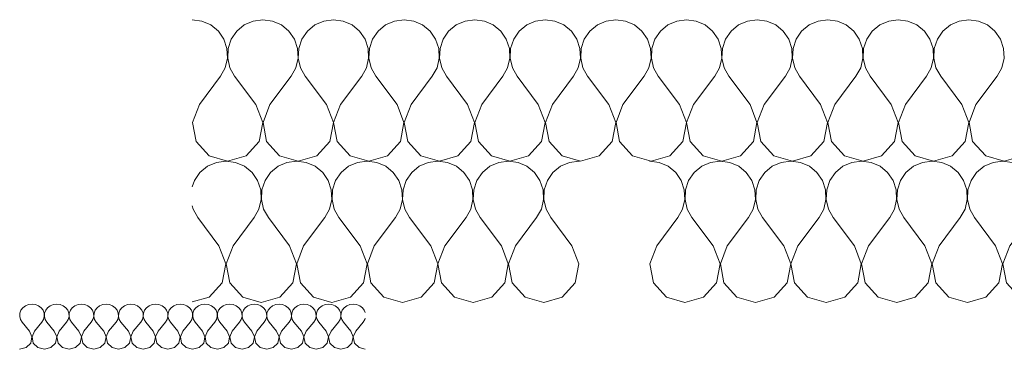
# Model space of a CAD drawing. Header units: millimetres. Extents: x -573548 to 674770, y -246895 to -89040.
# Tile 146 of 199: x 86434 to 87271, y -185929 to -185649. Entities that reach past the tile are written whole.
import ezdxf

# ---------------------------------------------------------------- set-up
doc = ezdxf.new("R2010")
doc.units = ezdxf.units.MM
doc.layers.add('Nowe_Drawing & Figure', color=7, linetype='Continuous')
doc.layers.add('Nowe_Drawing & Figure_Nr_pióra__59', color=8, linetype='Continuous', lineweight=9)

# ---------------------------------------------------------------- blocks, each defined once
blk = doc.blocks.new('*X110', base_point=(494560.37, -64691.1))
at = {"layer": 'Nowe_Drawing & Figure', "color": 21, "linetype": 'Continuous', "lineweight": 13, "true_color": 0xffaaaa}
for p, q in [((497785.85, -27260.17), (497784.21, -27262.35)), ((497788.08, -27258.48), (497785.85, -27260.17)), ((497790.73, -27257.41), (497788.08, -27258.48)), ((497793.6, -27257.05), (497790.73, -27257.41)), ((497796.47, -27257.41), (497793.6, -27257.05)), ((497799.12, -27258.48), (497796.47, -27257.41)), ((497801.35, -27260.17), (497799.12, -27258.48)), ((497803, -27262.35), (497801.35, -27260.17)), ((497806.85, -27260.17), (497805.21, -27262.35)), ((497809.08, -27258.48), (497806.85, -27260.17)), ((497811.73, -27257.41), (497809.08, -27258.48)), ((497814.6, -27257.05), (497811.73, -27257.41)), ((497817.47, -27257.41), (497814.6, -27257.05)), ((497820.12, -27258.48), (497817.47, -27257.41)), ((497822.35, -27260.17), (497820.12, -27258.48)), ((497824, -27262.35), (497822.35, -27260.17)), ((497827.85, -27260.17), (497826.21, -27262.35)), ((497830.08, -27258.48), (497827.85, -27260.17)), ((497832.73, -27257.41), (497830.08, -27258.48)), ((497835.6, -27257.05), (497832.73, -27257.41)), ((497838.47, -27257.41), (497835.6, -27257.05)), ((497841.12, -27258.48), (497838.47, -27257.41)), ((497843.35, -27260.17), (497841.12, -27258.48)), ((497845, -27262.35), (497843.35, -27260.17)), ((497848.85, -27260.17), (497847.21, -27262.35)), ((497851.08, -27258.48), (497848.85, -27260.17)), ((497853.73, -27257.41), (497851.08, -27258.48)), ((497856.6, -27257.05), (497853.73, -27257.41)), ((497859.47, -27257.41), (497856.6, -27257.05)), ((497862.12, -27258.48), (497859.47, -27257.41)), ((497864.35, -27260.17), (497862.12, -27258.48)), ((497866, -27262.35), (497864.35, -27260.17)), ((497869.85, -27260.17), (497868.21, -27262.35)), ((497872.08, -27258.48), (497869.85, -27260.17)), ((497874.73, -27257.41), (497872.08, -27258.48)), ((497877.6, -27257.05), (497874.73, -27257.41)), ((497880.47, -27257.41), (497877.6, -27257.05)), ((497883.12, -27258.48), (497880.47, -27257.41)), ((497885.35, -27260.17), (497883.12, -27258.48)), ((497887, -27262.35), (497885.35, -27260.17)), ((497890.85, -27260.17), (497889.21, -27262.35)), ((497893.08, -27258.48), (497890.85, -27260.17)), ((497895.73, -27257.41), (497893.08, -27258.48)), ((497898.6, -27257.05), (497895.73, -27257.41)), ((497901.47, -27257.41), (497898.6, -27257.05)), ((497904.12, -27258.48), (497901.47, -27257.41)), ((497906.35, -27260.17), (497904.12, -27258.48)), ((497908, -27262.35), (497906.35, -27260.17)), ((497911.85, -27260.17), (497910.21, -27262.35)), ((497914.08, -27258.48), (497911.85, -27260.17)), ((497916.73, -27257.41), (497914.08, -27258.48)), ((497919.6, -27257.05), (497916.73, -27257.41)), ((497922.47, -27257.41), (497919.6, -27257.05)), ((497925.12, -27258.48), (497922.47, -27257.41)), ((497927.35, -27260.17), (497925.12, -27258.48)), ((497929, -27262.35), (497927.35, -27260.17)), ((497932.85, -27260.17), (497931.21, -27262.35)), ((497935.08, -27258.48), (497932.85, -27260.17)), ((497937.73, -27257.41), (497935.08, -27258.48)), ((497940.6, -27257.05), (497937.73, -27257.41)), ((497943.47, -27257.41), (497940.6, -27257.05)), ((497946.12, -27258.48), (497943.47, -27257.41)), ((497948.35, -27260.17), (497946.12, -27258.48)), ((497950, -27262.35), (497948.35, -27260.17)), ((497953.85, -27260.17), (497952.21, -27262.35)), ((497956.08, -27258.48), (497953.85, -27260.17)), ((497958.73, -27257.41), (497956.08, -27258.48)), ((497961.6, -27257.05), (497958.73, -27257.41)), ((497964.47, -27257.41), (497961.6, -27257.05)), ((497967.12, -27258.48), (497964.47, -27257.41)), ((497969.35, -27260.17), (497967.12, -27258.48)), ((497971, -27262.35), (497969.35, -27260.17)), ((497974.85, -27260.17), (497973.21, -27262.35)), ((497977.08, -27258.48), (497974.85, -27260.17)), ((497979.73, -27257.41), (497977.08, -27258.48)), ((497982.6, -27257.05), (497979.73, -27257.41)), ((497985.47, -27257.41), (497982.6, -27257.05)), ((497988.12, -27258.48), (497985.47, -27257.41)), ((497990.35, -27260.17), (497988.12, -27258.48)), ((497992, -27262.35), (497990.35, -27260.17)), ((497995.85, -27260.17), (497994.21, -27262.35)), ((497998.08, -27258.48), (497995.85, -27260.17)), ((498000.73, -27257.41), (497998.08, -27258.48)), ((498003.6, -27257.05), (498000.73, -27257.41)), ((498006.47, -27257.41), (498003.6, -27257.05)), ((498009.12, -27258.48), (498006.47, -27257.41)), ((498011.35, -27260.17), (498009.12, -27258.48)), ((498013, -27262.35), (498011.35, -27260.17)), ((498016.85, -27260.17), (498015.21, -27262.35)), ((498019.08, -27258.48), (498016.85, -27260.17)), ((498021.73, -27257.41), (498019.08, -27258.48)), ((498024.6, -27257.05), (498021.73, -27257.41)), ((498027.47, -27257.41), (498024.6, -27257.05)), ((498030.12, -27258.48), (498027.47, -27257.41)), ((498032.35, -27260.17), (498030.12, -27258.48)), ((498034, -27262.35), (498032.35, -27260.17)), ((498037.85, -27260.17), (498036.21, -27262.35)), ((498040.08, -27258.48), (498037.85, -27260.17)), ((498042.73, -27257.41), (498040.08, -27258.48)), ((498045.6, -27257.05), (498042.73, -27257.41)), ((498048.47, -27257.41), (498045.6, -27257.05)), ((498051.12, -27258.48), (498048.47, -27257.41)), ((498053.35, -27260.17), (498051.12, -27258.48)), ((498055, -27262.35), (498053.35, -27260.17)), ((498058.85, -27260.17), (498057.21, -27262.35)), ((498061.08, -27258.48), (498058.85, -27260.17)), ((498063.73, -27257.41), (498061.08, -27258.48)), ((498066.6, -27257.05), (498063.73, -27257.41)), ((498069.47, -27257.41), (498066.6, -27257.05)), ((498072.12, -27258.48), (498069.47, -27257.41)), ((498074.35, -27260.17), (498072.12, -27258.48)), ((498076, -27262.35), (498074.35, -27260.17)), ((497783.29, -27264.86), (497783.15, -27267.51)), ((497783.15, -27267.51), (497783.8, -27270.09)), ((497784.21, -27262.35), (497783.29, -27264.86)), ((497803.92, -27264.86), (497803, -27262.35)), ((497803.41, -27270.09), (497804.06, -27267.51)), ((497804.06, -27267.51), (497803.92, -27264.86)), ((497804.29, -27264.86), (497804.15, -27267.51)), ((497804.15, -27267.51), (497804.8, -27270.09)), ((497805.21, -27262.35), (497804.29, -27264.86)), ((497824.92, -27264.86), (497824, -27262.35)), ((497824.41, -27270.09), (497825.06, -27267.51)), ((497825.06, -27267.51), (497824.92, -27264.86)), ((497825.29, -27264.86), (497825.15, -27267.51)), ((497825.15, -27267.51), (497825.8, -27270.09)), ((497826.21, -27262.35), (497825.29, -27264.86)), ((497845.92, -27264.86), (497845, -27262.35)), ((497845.41, -27270.09), (497846.06, -27267.51)), ((497846.06, -27267.51), (497845.92, -27264.86)), ((497846.29, -27264.86), (497846.15, -27267.51)), ((497846.15, -27267.51), (497846.8, -27270.09)), ((497847.21, -27262.35), (497846.29, -27264.86)), ((497866.92, -27264.86), (497866, -27262.35)), ((497866.41, -27270.09), (497867.06, -27267.51)), ((497867.06, -27267.51), (497866.92, -27264.86)), ((497867.29, -27264.86), (497867.15, -27267.51)), ((497867.15, -27267.51), (497867.8, -27270.09)), ((497868.21, -27262.35), (497867.29, -27264.86)), ((497887.92, -27264.86), (497887, -27262.35)), ((497887.41, -27270.09), (497888.06, -27267.51)), ((497888.06, -27267.51), (497887.92, -27264.86)), ((497888.29, -27264.86), (497888.15, -27267.51)), ((497888.15, -27267.51), (497888.8, -27270.09)), ((497889.21, -27262.35), (497888.29, -27264.86)), ((497908.92, -27264.86), (497908, -27262.35)), ((497908.41, -27270.09), (497909.06, -27267.51)), ((497909.06, -27267.51), (497908.92, -27264.86)), ((497909.29, -27264.86), (497909.15, -27267.51)), ((497909.15, -27267.51), (497909.8, -27270.09)), ((497910.21, -27262.35), (497909.29, -27264.86)), ((497929.92, -27264.86), (497929, -27262.35)), ((497929.41, -27270.09), (497930.06, -27267.51)), ((497930.06, -27267.51), (497929.92, -27264.86)), ((497930.29, -27264.86), (497930.15, -27267.51)), ((497930.15, -27267.51), (497930.8, -27270.09)), ((497931.21, -27262.35), (497930.29, -27264.86)), ((497950.92, -27264.86), (497950, -27262.35)), ((497950.41, -27270.09), (497951.06, -27267.51)), ((497951.06, -27267.51), (497950.92, -27264.86)), ((497951.29, -27264.86), (497951.15, -27267.51)), ((497951.15, -27267.51), (497951.8, -27270.09)), ((497952.21, -27262.35), (497951.29, -27264.86)), ((497971.92, -27264.86), (497971, -27262.35)), ((497971.41, -27270.09), (497972.06, -27267.51)), ((497972.06, -27267.51), (497971.92, -27264.86)), ((497972.29, -27264.86), (497972.15, -27267.51)), ((497972.15, -27267.51), (497972.8, -27270.09)), ((497973.21, -27262.35), (497972.29, -27264.86)), ((497992.92, -27264.86), (497992, -27262.35)), ((497992.41, -27270.09), (497993.06, -27267.51)), ((497993.06, -27267.51), (497992.92, -27264.86)), ((497993.29, -27264.86), (497993.15, -27267.51)), ((497993.15, -27267.51), (497993.8, -27270.09)), ((497994.21, -27262.35), (497993.29, -27264.86)), ((498013.92, -27264.86), (498013, -27262.35)), ((498013.41, -27270.09), (498014.06, -27267.51)), ((498014.06, -27267.51), (498013.92, -27264.86)), ((498014.29, -27264.86), (498014.15, -27267.51)), ((498014.15, -27267.51), (498014.8, -27270.09)), ((498015.21, -27262.35), (498014.29, -27264.86)), ((498034.92, -27264.86), (498034, -27262.35)), ((498034.41, -27270.09), (498035.06, -27267.51)), ((498035.06, -27267.51), (498034.92, -27264.86)), ((498035.29, -27264.86), (498035.15, -27267.51)), ((498035.15, -27267.51), (498035.8, -27270.09)), ((498036.21, -27262.35), (498035.29, -27264.86)), ((498055.92, -27264.86), (498055, -27262.35)), ((498055.41, -27270.09), (498056.06, -27267.51)), ((498056.06, -27267.51), (498055.92, -27264.86)), ((498056.29, -27264.86), (498056.15, -27267.51)), ((498056.15, -27267.51), (498056.8, -27270.09)), ((498057.21, -27262.35), (498056.29, -27264.86)), ((498076.71, -27264.29), (498076, -27262.35)), ((497783.8, -27270.09), (497785.2, -27272.41)), ((497791.5, -27280.09), (497785.2, -27272.41)), ((497795.7, -27280.09), (497802, -27272.41)), ((497802, -27272.41), (497803.41, -27270.09)), ((497804.8, -27270.09), (497806.2, -27272.41)), ((497812.5, -27280.09), (497806.2, -27272.41)), ((497816.7, -27280.09), (497823, -27272.41)), ((497823, -27272.41), (497824.41, -27270.09)), ((497825.8, -27270.09), (497827.2, -27272.41)), ((497833.5, -27280.09), (497827.2, -27272.41)), ((497837.7, -27280.09), (497844, -27272.41)), ((497844, -27272.41), (497845.41, -27270.09)), ((497846.8, -27270.09), (497848.2, -27272.41)), ((497854.5, -27280.09), (497848.2, -27272.41)), ((497858.7, -27280.09), (497865, -27272.41)), ((497865, -27272.41), (497866.41, -27270.09)), ((497867.8, -27270.09), (497869.2, -27272.41)), ((497875.5, -27280.09), (497869.2, -27272.41)), ((497879.7, -27280.09), (497886, -27272.41)), ((497886, -27272.41), (497887.41, -27270.09)), ((497888.8, -27270.09), (497890.2, -27272.41)), ((497896.5, -27280.09), (497890.2, -27272.41)), ((497900.7, -27280.09), (497907, -27272.41)), ((497907, -27272.41), (497908.41, -27270.09)), ((497909.8, -27270.09), (497911.2, -27272.41)), ((497917.5, -27280.09), (497911.2, -27272.41)), ((497921.7, -27280.09), (497928, -27272.41)), ((497928, -27272.41), (497929.41, -27270.09)), ((497930.8, -27270.09), (497932.2, -27272.41)), ((497938.5, -27280.09), (497932.2, -27272.41)), ((497942.7, -27280.09), (497949, -27272.41)), ((497949, -27272.41), (497950.41, -27270.09)), ((497951.8, -27270.09), (497953.2, -27272.41)), ((497959.5, -27280.09), (497953.2, -27272.41)), ((497963.7, -27280.09), (497970, -27272.41)), ((497970, -27272.41), (497971.41, -27270.09)), ((497972.8, -27270.09), (497974.2, -27272.41)), ((497980.5, -27280.09), (497974.2, -27272.41)), ((497984.7, -27280.09), (497991, -27272.41)), ((497991, -27272.41), (497992.41, -27270.09)), ((497993.8, -27270.09), (497995.2, -27272.41)), ((498001.5, -27280.09), (497995.2, -27272.41)), ((498005.7, -27280.09), (498012, -27272.41)), ((498012, -27272.41), (498013.41, -27270.09)), ((498014.8, -27270.09), (498016.2, -27272.41)), ((498022.5, -27280.09), (498016.2, -27272.41)), ((498026.7, -27280.09), (498033, -27272.41)), ((498033, -27272.41), (498034.41, -27270.09)), ((498035.8, -27270.09), (498037.2, -27272.41)), ((498043.5, -27280.09), (498037.2, -27272.41)), ((498047.7, -27280.09), (498054, -27272.41)), ((498054, -27272.41), (498055.41, -27270.09)), ((498056.8, -27270.09), (498058.2, -27272.41)), ((498064.5, -27280.09), (498058.2, -27272.41)), ((498068.7, -27280.09), (498075, -27272.41)), ((498075, -27272.41), (498076.41, -27270.09)), ((498076.41, -27270.09), (498076.71, -27268.89)), ((497793.56, -27284.98), (497791.5, -27280.09)), ((497792.5, -27290.14), (497793.56, -27284.98)), ((497795.7, -27280.09), (497793.65, -27284.98)), ((497793.65, -27284.98), (497794.71, -27290.14)), ((497814.56, -27284.98), (497812.5, -27280.09)), ((497813.5, -27290.14), (497814.56, -27284.98)), ((497816.7, -27280.09), (497814.65, -27284.98)), ((497814.65, -27284.98), (497815.71, -27290.14)), ((497835.56, -27284.98), (497833.5, -27280.09)), ((497834.5, -27290.14), (497835.56, -27284.98)), ((497837.7, -27280.09), (497835.65, -27284.98)), ((497835.65, -27284.98), (497836.71, -27290.14)), ((497856.56, -27284.98), (497854.5, -27280.09)), ((497855.5, -27290.14), (497856.56, -27284.98)), ((497858.7, -27280.09), (497856.65, -27284.98)), ((497856.65, -27284.98), (497857.71, -27290.14)), ((497877.56, -27284.98), (497875.5, -27280.09)), ((497876.5, -27290.14), (497877.56, -27284.98)), ((497879.7, -27280.09), (497877.65, -27284.98)), ((497877.65, -27284.98), (497878.71, -27290.14)), ((497898.56, -27284.98), (497896.5, -27280.09)), ((497897.5, -27290.14), (497898.56, -27284.98)), ((497900.7, -27280.09), (497898.65, -27284.98)), ((497898.65, -27284.98), (497899.71, -27290.14)), ((497919.56, -27284.98), (497917.5, -27280.09)), ((497918.5, -27290.14), (497919.56, -27284.98)), ((497921.7, -27280.09), (497919.65, -27284.98)), ((497919.65, -27284.98), (497920.71, -27290.14)), ((497940.56, -27284.98), (497938.5, -27280.09)), ((497939.5, -27290.14), (497940.56, -27284.98)), ((497942.7, -27280.09), (497940.65, -27284.98)), ((497940.65, -27284.98), (497941.71, -27290.14)), ((497961.56, -27284.98), (497959.5, -27280.09)), ((497960.5, -27290.14), (497961.56, -27284.98)), ((497963.7, -27280.09), (497961.65, -27284.98)), ((497961.65, -27284.98), (497962.71, -27290.14)), ((497982.56, -27284.98), (497980.5, -27280.09)), ((497981.5, -27290.14), (497982.56, -27284.98)), ((497984.7, -27280.09), (497982.65, -27284.98)), ((497982.65, -27284.98), (497983.71, -27290.14)), ((498003.56, -27284.98), (498001.5, -27280.09)), ((498002.5, -27290.14), (498003.56, -27284.98)), ((498005.7, -27280.09), (498003.65, -27284.98)), ((498003.65, -27284.98), (498004.71, -27290.14)), ((498024.56, -27284.98), (498022.5, -27280.09)), ((498023.5, -27290.14), (498024.56, -27284.98)), ((498026.7, -27280.09), (498024.65, -27284.98)), ((498024.65, -27284.98), (498025.71, -27290.14)), ((498045.56, -27284.98), (498043.5, -27280.09)), ((498044.5, -27290.14), (498045.56, -27284.98)), ((498047.7, -27280.09), (498045.65, -27284.98)), ((498045.65, -27284.98), (498046.71, -27290.14)), ((498066.56, -27284.98), (498064.5, -27280.09)), ((498065.5, -27290.14), (498066.56, -27284.98)), ((498068.7, -27280.09), (498066.65, -27284.98)), ((498066.65, -27284.98), (498067.71, -27290.14)), ((497788.62, -27294.01), (497792.5, -27290.14)), ((497794.71, -27290.14), (497798.58, -27294.01)), ((497809.62, -27294.01), (497813.5, -27290.14)), ((497815.71, -27290.14), (497819.58, -27294.01)), ((497830.62, -27294.01), (497834.5, -27290.14)), ((497836.71, -27290.14), (497840.58, -27294.01)), ((497851.62, -27294.01), (497855.5, -27290.14)), ((497857.71, -27290.14), (497861.58, -27294.01)), ((497872.62, -27294.01), (497876.5, -27290.14)), ((497878.71, -27290.14), (497882.58, -27294.01)), ((497893.62, -27294.01), (497897.5, -27290.14)), ((497899.71, -27290.14), (497903.58, -27294.01)), ((497914.62, -27294.01), (497918.5, -27290.14)), ((497920.71, -27290.14), (497924.58, -27294.01)), ((497935.62, -27294.01), (497939.5, -27290.14)), ((497941.71, -27290.14), (497945.58, -27294.01)), ((497956.62, -27294.01), (497960.5, -27290.14)), ((497962.71, -27290.14), (497966.58, -27294.01)), ((497977.62, -27294.01), (497981.5, -27290.14)), ((497983.71, -27290.14), (497987.58, -27294.01)), ((497998.62, -27294.01), (498002.5, -27290.14)), ((498004.71, -27290.14), (498008.58, -27294.01)), ((498019.62, -27294.01), (498023.5, -27290.14)), ((498025.71, -27290.14), (498029.58, -27294.01)), ((498040.62, -27294.01), (498044.5, -27290.14)), ((498046.71, -27290.14), (498050.58, -27294.01)), ((498061.62, -27294.01), (498065.5, -27290.14)), ((498067.71, -27290.14), (498071.58, -27294.01)), ((497783.1, -27295.45), (497788.62, -27294.01)), ((497798.58, -27294.01), (497804.1, -27295.45)), ((497804.1, -27295.45), (497809.62, -27294.01)), ((497819.58, -27294.01), (497825.1, -27295.45)), ((497825.1, -27295.45), (497830.62, -27294.01)), ((497840.58, -27294.01), (497846.1, -27295.45)), ((497846.1, -27295.45), (497851.62, -27294.01)), ((497861.58, -27294.01), (497867.1, -27295.45)), ((497867.1, -27295.45), (497872.62, -27294.01)), ((497882.58, -27294.01), (497888.1, -27295.45)), ((497888.1, -27295.45), (497893.62, -27294.01)), ((497903.58, -27294.01), (497909.1, -27295.45)), ((497909.1, -27295.45), (497914.62, -27294.01)), ((497924.58, -27294.01), (497930.1, -27295.45)), ((497930.1, -27295.45), (497935.62, -27294.01)), ((497945.58, -27294.01), (497951.1, -27295.45)), ((497951.1, -27295.45), (497956.62, -27294.01)), ((497966.58, -27294.01), (497972.1, -27295.45)), ((497972.1, -27295.45), (497977.62, -27294.01)), ((497987.58, -27294.01), (497993.1, -27295.45)), ((497993.1, -27295.45), (497998.62, -27294.01)), ((498008.58, -27294.01), (498014.1, -27295.45)), ((498014.1, -27295.45), (498019.62, -27294.01)), ((498029.58, -27294.01), (498035.1, -27295.45)), ((498035.1, -27295.45), (498040.62, -27294.01)), ((498050.58, -27294.01), (498056.1, -27295.45)), ((498056.1, -27295.45), (498061.62, -27294.01)), ((498071.58, -27294.01), (498076.71, -27295.34))]:
    blk.add_line(p, q, dxfattribs=at)
blk = doc.blocks.new('Wypełnienie_3_1', base_point=(494560.37, -64691.1))
at = {"layer": 'Nowe_Drawing & Figure', "color": 21, "linetype": 'Continuous', "lineweight": 13, "true_color": 0xffaaaa}
blk.add_blockref('*X110', (494560.37, -64691.1), dxfattribs=at)
blk = doc.blocks.new('*X128', base_point=(494560.37, -64691.1))
at = {"layer": 'Nowe_Drawing & Figure', "color": 21, "linetype": 'Continuous', "lineweight": 13, "true_color": 0xffaaaa}
for p, q in [((497942.68, -27140.06), (497936.31, -27145.34)), ((497950.25, -27136.72), (497942.68, -27140.06)), ((497958.45, -27135.58), (497950.25, -27136.72)), ((497966.65, -27136.72), (497958.45, -27135.58)), ((497974.22, -27140.06), (497966.65, -27136.72)), ((497980.6, -27145.34), (497974.22, -27140.06)), ((498002.68, -27140.06), (497996.31, -27145.34)), ((498010.25, -27136.72), (498002.68, -27140.06)), ((498018.45, -27135.58), (498010.25, -27136.72)), ((498026.65, -27136.72), (498018.45, -27135.58)), ((498034.22, -27140.06), (498026.65, -27136.72)), ((498040.6, -27145.34), (498034.22, -27140.06)), ((498062.68, -27140.06), (498056.31, -27145.34)), ((498070.25, -27136.72), (498062.68, -27140.06)), ((498078.45, -27135.58), (498070.25, -27136.72)), ((498086.65, -27136.72), (498078.45, -27135.58)), ((498094.22, -27140.06), (498086.65, -27136.72)), ((498100.6, -27145.34), (498094.22, -27140.06)), ((498122.68, -27140.06), (498116.31, -27145.34)), ((498130.25, -27136.72), (498122.68, -27140.06)), ((498138.45, -27135.58), (498130.25, -27136.72)), ((498146.65, -27136.72), (498138.45, -27135.58)), ((498154.22, -27140.06), (498146.65, -27136.72)), ((498160.6, -27145.34), (498154.22, -27140.06)), ((498182.68, -27140.06), (498176.31, -27145.34)), ((498190.25, -27136.72), (498182.68, -27140.06)), ((498198.45, -27135.58), (498190.25, -27136.72)), ((498206.65, -27136.72), (498198.45, -27135.58)), ((498214.22, -27140.06), (498206.65, -27136.72)), ((498220.6, -27145.34), (498214.22, -27140.06)), ((498242.68, -27140.06), (498236.31, -27145.34)), ((498250.25, -27136.72), (498242.68, -27140.06)), ((498258.45, -27135.58), (498250.25, -27136.72)), ((498258.72, -27135.62), (498258.45, -27135.58)), ((497936.31, -27145.34), (497931.62, -27152.16)), ((497985.28, -27152.16), (497980.6, -27145.34)), ((497996.31, -27145.34), (497991.62, -27152.16)), ((498045.28, -27152.16), (498040.6, -27145.34)), ((498056.31, -27145.34), (498051.62, -27152.16)), ((498105.28, -27152.16), (498100.6, -27145.34)), ((498116.31, -27145.34), (498111.62, -27152.16)), ((498165.28, -27152.16), (498160.6, -27145.34)), ((498176.31, -27145.34), (498171.62, -27152.16)), ((498225.28, -27152.16), (498220.6, -27145.34)), ((498236.31, -27145.34), (498231.62, -27152.16)), ((497931.62, -27152.16), (497929.79, -27157.59)), ((497987.93, -27160.01), (497985.28, -27152.16)), ((497988.33, -27168.28), (497987.93, -27160.01)), ((497988.97, -27160.01), (497988.57, -27168.28)), ((497991.62, -27152.16), (497988.97, -27160.01)), ((498047.93, -27160.01), (498045.28, -27152.16)), ((498048.33, -27168.28), (498047.93, -27160.01)), ((498048.97, -27160.01), (498048.57, -27168.28)), ((498051.62, -27152.16), (498048.97, -27160.01)), ((498107.93, -27160.01), (498105.28, -27152.16)), ((498108.33, -27168.28), (498107.93, -27160.01)), ((498108.97, -27160.01), (498108.57, -27168.28)), ((498111.62, -27152.16), (498108.97, -27160.01)), ((498167.93, -27160.01), (498165.28, -27152.16)), ((498168.33, -27168.28), (498167.93, -27160.01)), ((498168.97, -27160.01), (498168.57, -27168.28)), ((498171.62, -27152.16), (498168.97, -27160.01)), ((498227.93, -27160.01), (498225.28, -27152.16)), ((498228.33, -27168.28), (498227.93, -27160.01)), ((498228.97, -27160.01), (498228.57, -27168.28)), ((498231.62, -27152.16), (498228.97, -27160.01)), ((497986.46, -27176.34), (497988.33, -27168.28)), ((497988.57, -27168.28), (497990.45, -27176.34)), ((498046.46, -27176.34), (498048.33, -27168.28)), ((498048.57, -27168.28), (498050.45, -27176.34)), ((498106.46, -27176.34), (498108.33, -27168.28)), ((498108.57, -27168.28), (498110.45, -27176.34)), ((498166.46, -27176.34), (498168.33, -27168.28)), ((498168.57, -27168.28), (498170.45, -27176.34)), ((498226.46, -27176.34), (498228.33, -27168.28)), ((498228.57, -27168.28), (498230.45, -27176.34)), ((497929.79, -27173.51), (497930.45, -27176.34)), ((497930.45, -27176.34), (497934.45, -27183.58)), ((497982.45, -27183.58), (497986.46, -27176.34)), ((497990.45, -27176.34), (497994.45, -27183.58)), ((498042.45, -27183.58), (498046.46, -27176.34)), ((498050.45, -27176.34), (498054.45, -27183.58)), ((498102.45, -27183.58), (498106.46, -27176.34)), ((498110.45, -27176.34), (498114.45, -27183.58)), ((498162.45, -27183.58), (498166.46, -27176.34)), ((498170.45, -27176.34), (498174.45, -27183.58)), ((498222.45, -27183.58), (498226.46, -27176.34)), ((498230.45, -27176.34), (498234.45, -27183.58)), ((497952.45, -27207.58), (497934.45, -27183.58)), ((497964.45, -27207.58), (497982.45, -27183.58)), ((498012.45, -27207.58), (497994.45, -27183.58)), ((498024.45, -27207.58), (498042.45, -27183.58)), ((498072.45, -27207.58), (498054.45, -27183.58)), ((498084.45, -27207.58), (498102.45, -27183.58)), ((498132.45, -27207.58), (498114.45, -27183.58)), ((498144.45, -27207.58), (498162.45, -27183.58)), ((498192.45, -27207.58), (498174.45, -27183.58)), ((498204.45, -27207.58), (498222.45, -27183.58)), ((498252.45, -27207.58), (498234.45, -27183.58)), ((497958.33, -27222.89), (497952.45, -27207.58)), ((497964.45, -27207.58), (497958.57, -27222.89)), ((498018.33, -27222.89), (498012.45, -27207.58)), ((498024.45, -27207.58), (498018.57, -27222.89)), ((498078.33, -27222.89), (498072.45, -27207.58)), ((498084.45, -27207.58), (498078.57, -27222.89)), ((498138.33, -27222.89), (498132.45, -27207.58)), ((498144.45, -27207.58), (498138.57, -27222.89)), ((498198.33, -27222.89), (498192.45, -27207.58)), ((498204.45, -27207.58), (498198.57, -27222.89)), ((498258.33, -27222.89), (498252.45, -27207.58)), ((497955.28, -27239), (497958.33, -27222.89)), ((497958.57, -27222.89), (497961.62, -27239)), ((498015.28, -27239), (498018.33, -27222.89)), ((498018.57, -27222.89), (498021.62, -27239)), ((498075.28, -27239), (498078.33, -27222.89)), ((498078.57, -27222.89), (498081.62, -27239)), ((498135.28, -27239), (498138.33, -27222.89)), ((498138.57, -27222.89), (498141.62, -27239)), ((498195.28, -27239), (498198.33, -27222.89)), ((498198.57, -27222.89), (498201.62, -27239)), ((498255.28, -27239), (498258.33, -27222.89)), ((497944.22, -27251.1), (497955.28, -27239)), ((497961.62, -27239), (497972.68, -27251.1)), ((498004.22, -27251.1), (498015.28, -27239)), ((498021.62, -27239), (498032.68, -27251.1)), ((498064.22, -27251.1), (498075.28, -27239)), ((498081.62, -27239), (498092.68, -27251.1)), ((498124.22, -27251.1), (498135.28, -27239)), ((498141.62, -27239), (498152.68, -27251.1)), ((498184.22, -27251.1), (498195.28, -27239)), ((498201.62, -27239), (498212.68, -27251.1)), ((498244.22, -27251.1), (498255.28, -27239)), ((497929.79, -27255.2), (497944.22, -27251.1)), ((497972.68, -27251.1), (497988.45, -27255.58)), ((497988.45, -27255.58), (498004.22, -27251.1)), ((498032.68, -27251.1), (498048.45, -27255.58)), ((498048.45, -27255.58), (498064.22, -27251.1)), ((498092.68, -27251.1), (498108.45, -27255.58)), ((498108.45, -27255.58), (498124.22, -27251.1)), ((498152.68, -27251.1), (498168.45, -27255.58)), ((498168.45, -27255.58), (498184.22, -27251.1)), ((498212.68, -27251.1), (498228.45, -27255.58)), ((498228.45, -27255.58), (498244.22, -27251.1))]:
    blk.add_line(p, q, dxfattribs=at)
blk = doc.blocks.new('Wypełnienie_12_1', base_point=(494560.37, -64691.1))
at = {"layer": 'Nowe_Drawing & Figure', "color": 21, "linetype": 'Continuous', "lineweight": 13, "true_color": 0xffaaaa}
blk.add_blockref('*X128', (494560.37, -64691.1), dxfattribs=at)
blk = doc.blocks.new('*X130', base_point=(494560.37, -64691.1))
at = {"layer": 'Nowe_Drawing & Figure', "color": 21, "linetype": 'Continuous', "lineweight": 13, "true_color": 0xffaaaa}
for p, q in [((498326.65, -27136.72), (498318.45, -27135.58)), ((498334.22, -27140.06), (498326.65, -27136.72)), ((498340.6, -27145.34), (498334.22, -27140.06)), ((498362.68, -27140.06), (498356.31, -27145.34)), ((498370.25, -27136.72), (498362.68, -27140.06)), ((498378.45, -27135.58), (498370.25, -27136.72)), ((498386.65, -27136.72), (498378.45, -27135.58)), ((498394.22, -27140.06), (498386.65, -27136.72)), ((498400.6, -27145.34), (498394.22, -27140.06)), ((498422.68, -27140.06), (498416.31, -27145.34)), ((498430.25, -27136.72), (498422.68, -27140.06)), ((498438.45, -27135.58), (498430.25, -27136.72)), ((498446.65, -27136.72), (498438.45, -27135.58)), ((498454.22, -27140.06), (498446.65, -27136.72)), ((498460.6, -27145.34), (498454.22, -27140.06)), ((498482.68, -27140.06), (498476.31, -27145.34)), ((498490.25, -27136.72), (498482.68, -27140.06)), ((498498.45, -27135.58), (498490.25, -27136.72)), ((498506.65, -27136.72), (498498.45, -27135.58)), ((498514.22, -27140.06), (498506.65, -27136.72)), ((498520.6, -27145.34), (498514.22, -27140.06)), ((498542.68, -27140.06), (498536.31, -27145.34)), ((498550.25, -27136.72), (498542.68, -27140.06)), ((498558.45, -27135.58), (498550.25, -27136.72)), ((498566.65, -27136.72), (498558.45, -27135.58)), ((498574.22, -27140.06), (498566.65, -27136.72)), ((498580.6, -27145.34), (498574.22, -27140.06)), ((498602.68, -27140.06), (498596.31, -27145.34)), ((498610.25, -27136.72), (498602.68, -27140.06)), ((498618.45, -27135.58), (498610.25, -27136.72)), ((498626.65, -27136.72), (498618.45, -27135.58)), ((498634.22, -27140.06), (498626.65, -27136.72)), ((498640.6, -27145.34), (498634.22, -27140.06)), ((498662.68, -27140.06), (498656.31, -27145.34)), ((498670.25, -27136.72), (498662.68, -27140.06)), ((498678.45, -27135.58), (498670.25, -27136.72)), ((498686.65, -27136.72), (498678.45, -27135.58)), ((498694.22, -27140.06), (498686.65, -27136.72)), ((498700.6, -27145.34), (498694.22, -27140.06)), ((498722.68, -27140.06), (498716.31, -27145.34)), ((498730.25, -27136.72), (498722.68, -27140.06)), ((498738.45, -27135.58), (498730.25, -27136.72)), ((498746.65, -27136.72), (498738.45, -27135.58)), ((498754.22, -27140.06), (498746.65, -27136.72)), ((498760.6, -27145.34), (498754.22, -27140.06)), ((498782.68, -27140.06), (498776.31, -27145.34)), ((498790.25, -27136.72), (498782.68, -27140.06)), ((498798.45, -27135.58), (498790.25, -27136.72)), ((498806.65, -27136.72), (498798.45, -27135.58)), ((498814.22, -27140.06), (498806.65, -27136.72)), ((498820.6, -27145.34), (498814.22, -27140.06)), ((498842.68, -27140.06), (498836.31, -27145.34)), ((498850.25, -27136.72), (498842.68, -27140.06)), ((498858.45, -27135.58), (498850.25, -27136.72)), ((498858.72, -27135.62), (498858.45, -27135.58)), ((498345.28, -27152.16), (498340.6, -27145.34)), ((498356.31, -27145.34), (498351.62, -27152.16)), ((498405.28, -27152.16), (498400.6, -27145.34)), ((498416.31, -27145.34), (498411.62, -27152.16)), ((498465.28, -27152.16), (498460.6, -27145.34)), ((498476.31, -27145.34), (498471.62, -27152.16)), ((498525.28, -27152.16), (498520.6, -27145.34)), ((498536.31, -27145.34), (498531.62, -27152.16)), ((498585.28, -27152.16), (498580.6, -27145.34)), ((498596.31, -27145.34), (498591.62, -27152.16)), ((498645.28, -27152.16), (498640.6, -27145.34)), ((498656.31, -27145.34), (498651.62, -27152.16)), ((498705.28, -27152.16), (498700.6, -27145.34)), ((498716.31, -27145.34), (498711.62, -27152.16)), ((498765.28, -27152.16), (498760.6, -27145.34)), ((498776.31, -27145.34), (498771.62, -27152.16)), ((498825.28, -27152.16), (498820.6, -27145.34)), ((498836.31, -27145.34), (498831.62, -27152.16)), ((498347.93, -27160.01), (498345.28, -27152.16)), ((498348.33, -27168.28), (498347.93, -27160.01)), ((498348.97, -27160.01), (498348.57, -27168.28)), ((498351.62, -27152.16), (498348.97, -27160.01)), ((498407.93, -27160.01), (498405.28, -27152.16)), ((498408.33, -27168.28), (498407.93, -27160.01)), ((498408.97, -27160.01), (498408.57, -27168.28)), ((498411.62, -27152.16), (498408.97, -27160.01)), ((498467.93, -27160.01), (498465.28, -27152.16)), ((498468.33, -27168.28), (498467.93, -27160.01)), ((498468.97, -27160.01), (498468.57, -27168.28)), ((498471.62, -27152.16), (498468.97, -27160.01)), ((498527.93, -27160.01), (498525.28, -27152.16)), ((498528.33, -27168.28), (498527.93, -27160.01)), ((498528.97, -27160.01), (498528.57, -27168.28)), ((498531.62, -27152.16), (498528.97, -27160.01)), ((498587.93, -27160.01), (498585.28, -27152.16)), ((498588.33, -27168.28), (498587.93, -27160.01)), ((498588.97, -27160.01), (498588.57, -27168.28)), ((498591.62, -27152.16), (498588.97, -27160.01)), ((498647.93, -27160.01), (498645.28, -27152.16)), ((498648.33, -27168.28), (498647.93, -27160.01)), ((498648.97, -27160.01), (498648.57, -27168.28)), ((498651.62, -27152.16), (498648.97, -27160.01)), ((498707.93, -27160.01), (498705.28, -27152.16)), ((498708.33, -27168.28), (498707.93, -27160.01)), ((498708.97, -27160.01), (498708.57, -27168.28)), ((498711.62, -27152.16), (498708.97, -27160.01)), ((498767.93, -27160.01), (498765.28, -27152.16)), ((498768.33, -27168.28), (498767.93, -27160.01)), ((498768.97, -27160.01), (498768.57, -27168.28)), ((498771.62, -27152.16), (498768.97, -27160.01)), ((498827.93, -27160.01), (498825.28, -27152.16)), ((498828.33, -27168.28), (498827.93, -27160.01)), ((498828.97, -27160.01), (498828.57, -27168.28)), ((498831.62, -27152.16), (498828.97, -27160.01)), ((498346.46, -27176.34), (498348.33, -27168.28)), ((498348.57, -27168.28), (498350.45, -27176.34)), ((498406.46, -27176.34), (498408.33, -27168.28)), ((498408.57, -27168.28), (498410.45, -27176.34)), ((498466.46, -27176.34), (498468.33, -27168.28)), ((498468.57, -27168.28), (498470.45, -27176.34)), ((498526.46, -27176.34), (498528.33, -27168.28)), ((498528.57, -27168.28), (498530.45, -27176.34)), ((498586.46, -27176.34), (498588.33, -27168.28)), ((498588.57, -27168.28), (498590.45, -27176.34)), ((498646.46, -27176.34), (498648.33, -27168.28)), ((498648.57, -27168.28), (498650.45, -27176.34)), ((498706.46, -27176.34), (498708.33, -27168.28)), ((498708.57, -27168.28), (498710.45, -27176.34)), ((498766.46, -27176.34), (498768.33, -27168.28)), ((498768.57, -27168.28), (498770.45, -27176.34)), ((498826.46, -27176.34), (498828.33, -27168.28)), ((498828.57, -27168.28), (498830.45, -27176.34)), ((498342.45, -27183.58), (498346.46, -27176.34)), ((498350.45, -27176.34), (498354.45, -27183.58)), ((498402.45, -27183.58), (498406.46, -27176.34)), ((498410.45, -27176.34), (498414.45, -27183.58)), ((498462.45, -27183.58), (498466.46, -27176.34)), ((498470.45, -27176.34), (498474.45, -27183.58)), ((498522.45, -27183.58), (498526.46, -27176.34)), ((498530.45, -27176.34), (498534.45, -27183.58)), ((498582.45, -27183.58), (498586.46, -27176.34)), ((498590.45, -27176.34), (498594.45, -27183.58)), ((498642.45, -27183.58), (498646.46, -27176.34)), ((498650.45, -27176.34), (498654.45, -27183.58)), ((498702.45, -27183.58), (498706.46, -27176.34)), ((498710.45, -27176.34), (498714.45, -27183.58)), ((498762.45, -27183.58), (498766.46, -27176.34)), ((498770.45, -27176.34), (498774.45, -27183.58)), ((498822.45, -27183.58), (498826.46, -27176.34)), ((498830.45, -27176.34), (498834.45, -27183.58)), ((498324.45, -27207.58), (498342.45, -27183.58)), ((498372.45, -27207.58), (498354.45, -27183.58)), ((498384.45, -27207.58), (498402.45, -27183.58)), ((498432.45, -27207.58), (498414.45, -27183.58)), ((498444.45, -27207.58), (498462.45, -27183.58)), ((498492.45, -27207.58), (498474.45, -27183.58)), ((498504.45, -27207.58), (498522.45, -27183.58)), ((498552.45, -27207.58), (498534.45, -27183.58)), ((498564.45, -27207.58), (498582.45, -27183.58)), ((498612.45, -27207.58), (498594.45, -27183.58)), ((498624.45, -27207.58), (498642.45, -27183.58)), ((498672.45, -27207.58), (498654.45, -27183.58)), ((498684.45, -27207.58), (498702.45, -27183.58)), ((498732.45, -27207.58), (498714.45, -27183.58)), ((498744.45, -27207.58), (498762.45, -27183.58)), ((498792.45, -27207.58), (498774.45, -27183.58)), ((498804.45, -27207.58), (498822.45, -27183.58)), ((498852.45, -27207.58), (498834.45, -27183.58)), ((498324.45, -27207.58), (498318.57, -27222.89)), ((498378.33, -27222.89), (498372.45, -27207.58)), ((498384.45, -27207.58), (498378.57, -27222.89)), ((498438.33, -27222.89), (498432.45, -27207.58)), ((498444.45, -27207.58), (498438.57, -27222.89)), ((498498.33, -27222.89), (498492.45, -27207.58)), ((498504.45, -27207.58), (498498.57, -27222.89)), ((498558.33, -27222.89), (498552.45, -27207.58)), ((498564.45, -27207.58), (498558.57, -27222.89)), ((498618.33, -27222.89), (498612.45, -27207.58)), ((498624.45, -27207.58), (498618.57, -27222.89)), ((498678.33, -27222.89), (498672.45, -27207.58)), ((498684.45, -27207.58), (498678.57, -27222.89)), ((498738.33, -27222.89), (498732.45, -27207.58)), ((498744.45, -27207.58), (498738.57, -27222.89)), ((498798.33, -27222.89), (498792.45, -27207.58)), ((498804.45, -27207.58), (498798.57, -27222.89)), ((498858.33, -27222.89), (498852.45, -27207.58)), ((498318.57, -27222.89), (498321.62, -27239)), ((498375.28, -27239), (498378.33, -27222.89)), ((498378.57, -27222.89), (498381.62, -27239)), ((498435.28, -27239), (498438.33, -27222.89)), ((498438.57, -27222.89), (498441.62, -27239)), ((498495.28, -27239), (498498.33, -27222.89)), ((498498.57, -27222.89), (498501.62, -27239)), ((498555.28, -27239), (498558.33, -27222.89)), ((498558.57, -27222.89), (498561.62, -27239)), ((498615.28, -27239), (498618.33, -27222.89)), ((498618.57, -27222.89), (498621.62, -27239)), ((498675.28, -27239), (498678.33, -27222.89)), ((498678.57, -27222.89), (498681.62, -27239)), ((498735.28, -27239), (498738.33, -27222.89)), ((498738.57, -27222.89), (498741.62, -27239)), ((498795.28, -27239), (498798.33, -27222.89)), ((498798.57, -27222.89), (498801.62, -27239)), ((498855.28, -27239), (498858.33, -27222.89)), ((498321.62, -27239), (498332.68, -27251.1)), ((498364.22, -27251.1), (498375.28, -27239)), ((498381.62, -27239), (498392.68, -27251.1)), ((498424.22, -27251.1), (498435.28, -27239)), ((498441.62, -27239), (498452.68, -27251.1)), ((498484.22, -27251.1), (498495.28, -27239)), ((498501.62, -27239), (498512.68, -27251.1)), ((498544.22, -27251.1), (498555.28, -27239)), ((498561.62, -27239), (498572.68, -27251.1)), ((498604.22, -27251.1), (498615.28, -27239)), ((498621.62, -27239), (498632.68, -27251.1)), ((498664.22, -27251.1), (498675.28, -27239)), ((498681.62, -27239), (498692.68, -27251.1)), ((498724.22, -27251.1), (498735.28, -27239)), ((498741.62, -27239), (498752.68, -27251.1)), ((498784.22, -27251.1), (498795.28, -27239)), ((498801.62, -27239), (498812.68, -27251.1)), ((498844.22, -27251.1), (498855.28, -27239)), ((498332.68, -27251.1), (498348.45, -27255.58)), ((498348.45, -27255.58), (498364.22, -27251.1)), ((498392.68, -27251.1), (498408.45, -27255.58)), ((498408.45, -27255.58), (498424.22, -27251.1)), ((498452.68, -27251.1), (498468.45, -27255.58)), ((498468.45, -27255.58), (498484.22, -27251.1)), ((498512.68, -27251.1), (498528.45, -27255.58)), ((498528.45, -27255.58), (498544.22, -27251.1)), ((498572.68, -27251.1), (498588.45, -27255.58)), ((498588.45, -27255.58), (498604.22, -27251.1)), ((498632.68, -27251.1), (498648.45, -27255.58)), ((498648.45, -27255.58), (498664.22, -27251.1)), ((498692.68, -27251.1), (498708.45, -27255.58)), ((498708.45, -27255.58), (498724.22, -27251.1)), ((498752.68, -27251.1), (498768.45, -27255.58)), ((498768.45, -27255.58), (498784.22, -27251.1)), ((498812.68, -27251.1), (498828.45, -27255.58)), ((498828.45, -27255.58), (498844.22, -27251.1))]:
    blk.add_line(p, q, dxfattribs=at)
blk = doc.blocks.new('Wypełnienie_13_1', base_point=(494560.37, -64691.1))
at = {"layer": 'Nowe_Drawing & Figure', "color": 21, "linetype": 'Continuous', "lineweight": 13, "true_color": 0xffaaaa}
blk.add_blockref('*X130', (494560.37, -64691.1), dxfattribs=at)
blk = doc.blocks.new('*X166', base_point=(494560.37, -64691.1))
at = {"layer": 'Nowe_Drawing & Figure', "color": 21, "linetype": 'Continuous', "lineweight": 13, "true_color": 0xffaaaa}
for p, q in [((497937.99, -27016.72), (497929.79, -27015.58)), ((497945.56, -27020.06), (497937.99, -27016.72)), ((497981.59, -27016.72), (497974.02, -27020.06)), ((497989.79, -27015.58), (497981.59, -27016.72)), ((497997.99, -27016.72), (497989.79, -27015.58)), ((498005.56, -27020.06), (497997.99, -27016.72)), ((498041.59, -27016.72), (498034.02, -27020.06)), ((498049.79, -27015.58), (498041.59, -27016.72)), ((498057.99, -27016.72), (498049.79, -27015.58)), ((498065.56, -27020.06), (498057.99, -27016.72)), ((498101.59, -27016.72), (498094.02, -27020.06)), ((498109.79, -27015.58), (498101.59, -27016.72)), ((498117.99, -27016.72), (498109.79, -27015.58)), ((498125.56, -27020.06), (498117.99, -27016.72)), ((498161.59, -27016.72), (498154.02, -27020.06)), ((498169.79, -27015.58), (498161.59, -27016.72)), ((498177.99, -27016.72), (498169.79, -27015.58)), ((498185.56, -27020.06), (498177.99, -27016.72)), ((498221.59, -27016.72), (498214.02, -27020.06)), ((498229.79, -27015.58), (498221.59, -27016.72)), ((498237.99, -27016.72), (498229.79, -27015.58)), ((498245.56, -27020.06), (498237.99, -27016.72)), ((498281.59, -27016.72), (498274.02, -27020.06)), ((498289.79, -27015.58), (498281.59, -27016.72)), ((498297.99, -27016.72), (498289.79, -27015.58)), ((498305.56, -27020.06), (498297.99, -27016.72)), ((498341.59, -27016.72), (498334.02, -27020.06)), ((498349.79, -27015.58), (498341.59, -27016.72)), ((498357.99, -27016.72), (498349.79, -27015.58)), ((498365.56, -27020.06), (498357.99, -27016.72)), ((498401.59, -27016.72), (498394.02, -27020.06)), ((498409.79, -27015.58), (498401.59, -27016.72)), ((498417.99, -27016.72), (498409.79, -27015.58)), ((498425.56, -27020.06), (498417.99, -27016.72)), ((498461.59, -27016.72), (498454.02, -27020.06)), ((498469.79, -27015.58), (498461.59, -27016.72)), ((498477.99, -27016.72), (498469.79, -27015.58)), ((498485.56, -27020.06), (498477.99, -27016.72)), ((498521.59, -27016.72), (498514.02, -27020.06)), ((498529.79, -27015.58), (498521.59, -27016.72)), ((498537.99, -27016.72), (498529.79, -27015.58)), ((498545.56, -27020.06), (498537.99, -27016.72)), ((498581.59, -27016.72), (498574.02, -27020.06)), ((498589.79, -27015.58), (498581.59, -27016.72)), ((498597.99, -27016.72), (498589.79, -27015.58)), ((498605.56, -27020.06), (498597.99, -27016.72)), ((497951.94, -27025.34), (497945.56, -27020.06)), ((497956.62, -27032.16), (497951.94, -27025.34)), ((497967.64, -27025.34), (497962.96, -27032.16)), ((497974.02, -27020.06), (497967.64, -27025.34)), ((498011.94, -27025.34), (498005.56, -27020.06)), ((498016.62, -27032.16), (498011.94, -27025.34)), ((498027.64, -27025.34), (498022.96, -27032.16)), ((498034.02, -27020.06), (498027.64, -27025.34)), ((498071.94, -27025.34), (498065.56, -27020.06)), ((498076.62, -27032.16), (498071.94, -27025.34)), ((498087.64, -27025.34), (498082.96, -27032.16)), ((498094.02, -27020.06), (498087.64, -27025.34)), ((498131.94, -27025.34), (498125.56, -27020.06)), ((498136.62, -27032.16), (498131.94, -27025.34)), ((498147.64, -27025.34), (498142.96, -27032.16)), ((498154.02, -27020.06), (498147.64, -27025.34)), ((498191.94, -27025.34), (498185.56, -27020.06)), ((498196.62, -27032.16), (498191.94, -27025.34)), ((498207.64, -27025.34), (498202.96, -27032.16)), ((498214.02, -27020.06), (498207.64, -27025.34)), ((498251.94, -27025.34), (498245.56, -27020.06)), ((498256.62, -27032.16), (498251.94, -27025.34)), ((498267.64, -27025.34), (498262.96, -27032.16)), ((498274.02, -27020.06), (498267.64, -27025.34)), ((498311.94, -27025.34), (498305.56, -27020.06)), ((498316.62, -27032.16), (498311.94, -27025.34)), ((498327.64, -27025.34), (498322.96, -27032.16)), ((498334.02, -27020.06), (498327.64, -27025.34)), ((498371.94, -27025.34), (498365.56, -27020.06)), ((498376.62, -27032.16), (498371.94, -27025.34)), ((498387.64, -27025.34), (498382.96, -27032.16)), ((498394.02, -27020.06), (498387.64, -27025.34)), ((498431.94, -27025.34), (498425.56, -27020.06)), ((498436.62, -27032.16), (498431.94, -27025.34)), ((498447.64, -27025.34), (498442.96, -27032.16)), ((498454.02, -27020.06), (498447.64, -27025.34)), ((498491.94, -27025.34), (498485.56, -27020.06)), ((498496.62, -27032.16), (498491.94, -27025.34)), ((498507.64, -27025.34), (498502.96, -27032.16)), ((498514.02, -27020.06), (498507.64, -27025.34)), ((498551.94, -27025.34), (498545.56, -27020.06)), ((498556.62, -27032.16), (498551.94, -27025.34)), ((498567.64, -27025.34), (498562.96, -27032.16)), ((498574.02, -27020.06), (498567.64, -27025.34)), ((498611.94, -27025.34), (498605.56, -27020.06)), ((498616.62, -27032.16), (498611.94, -27025.34)), ((497959.27, -27040.01), (497956.62, -27032.16)), ((497962.96, -27032.16), (497960.31, -27040.01)), ((498019.27, -27040.01), (498016.62, -27032.16)), ((498022.96, -27032.16), (498020.31, -27040.01)), ((498079.27, -27040.01), (498076.62, -27032.16)), ((498082.96, -27032.16), (498080.31, -27040.01)), ((498139.27, -27040.01), (498136.62, -27032.16)), ((498142.96, -27032.16), (498140.31, -27040.01)), ((498199.27, -27040.01), (498196.62, -27032.16)), ((498202.96, -27032.16), (498200.31, -27040.01)), ((498259.27, -27040.01), (498256.62, -27032.16)), ((498262.96, -27032.16), (498260.31, -27040.01)), ((498319.27, -27040.01), (498316.62, -27032.16)), ((498322.96, -27032.16), (498320.31, -27040.01)), ((498379.27, -27040.01), (498376.62, -27032.16)), ((498382.96, -27032.16), (498380.31, -27040.01)), ((498439.27, -27040.01), (498436.62, -27032.16)), ((498442.96, -27032.16), (498440.31, -27040.01)), ((498499.27, -27040.01), (498496.62, -27032.16)), ((498502.96, -27032.16), (498500.31, -27040.01)), ((498559.27, -27040.01), (498556.62, -27032.16)), ((498562.96, -27032.16), (498560.31, -27040.01)), ((498619.27, -27040.01), (498616.62, -27032.16)), ((497959.67, -27048.28), (497959.27, -27040.01)), ((497960.31, -27040.01), (497959.91, -27048.28)), ((498019.67, -27048.28), (498019.27, -27040.01)), ((498020.31, -27040.01), (498019.91, -27048.28)), ((498079.67, -27048.28), (498079.27, -27040.01)), ((498080.31, -27040.01), (498079.91, -27048.28)), ((498139.67, -27048.28), (498139.27, -27040.01)), ((498140.31, -27040.01), (498139.91, -27048.28)), ((498199.67, -27048.28), (498199.27, -27040.01)), ((498200.31, -27040.01), (498199.91, -27048.28)), ((498259.67, -27048.28), (498259.27, -27040.01)), ((498260.31, -27040.01), (498259.91, -27048.28)), ((498319.67, -27048.28), (498319.27, -27040.01)), ((498320.31, -27040.01), (498319.91, -27048.28)), ((498379.67, -27048.28), (498379.27, -27040.01)), ((498380.31, -27040.01), (498379.91, -27048.28)), ((498439.67, -27048.28), (498439.27, -27040.01)), ((498440.31, -27040.01), (498439.91, -27048.28)), ((498499.67, -27048.28), (498499.27, -27040.01)), ((498500.31, -27040.01), (498499.91, -27048.28)), ((498559.67, -27048.28), (498559.27, -27040.01)), ((498560.31, -27040.01), (498559.91, -27048.28)), ((498619.67, -27048.28), (498619.27, -27040.01)), ((497957.8, -27056.34), (497959.67, -27048.28)), ((497959.91, -27048.28), (497961.78, -27056.34)), ((498017.8, -27056.34), (498019.67, -27048.28)), ((498019.91, -27048.28), (498021.78, -27056.34)), ((498077.8, -27056.34), (498079.67, -27048.28)), ((498079.91, -27048.28), (498081.78, -27056.34)), ((498137.8, -27056.34), (498139.67, -27048.28)), ((498139.91, -27048.28), (498141.78, -27056.34)), ((498197.8, -27056.34), (498199.67, -27048.28)), ((498199.91, -27048.28), (498201.78, -27056.34)), ((498257.8, -27056.34), (498259.67, -27048.28)), ((498259.91, -27048.28), (498261.78, -27056.34)), ((498317.8, -27056.34), (498319.67, -27048.28)), ((498319.91, -27048.28), (498321.78, -27056.34)), ((498377.8, -27056.34), (498379.67, -27048.28)), ((498379.91, -27048.28), (498381.78, -27056.34)), ((498437.8, -27056.34), (498439.67, -27048.28)), ((498439.91, -27048.28), (498441.78, -27056.34)), ((498497.8, -27056.34), (498499.67, -27048.28)), ((498499.91, -27048.28), (498501.78, -27056.34)), ((498557.8, -27056.34), (498559.67, -27048.28)), ((498559.91, -27048.28), (498561.78, -27056.34)), ((498617.8, -27056.34), (498619.67, -27048.28)), ((497953.79, -27063.58), (497957.8, -27056.34)), ((497961.78, -27056.34), (497965.79, -27063.58)), ((498013.79, -27063.58), (498017.8, -27056.34)), ((498021.78, -27056.34), (498025.79, -27063.58)), ((498073.79, -27063.58), (498077.8, -27056.34)), ((498081.78, -27056.34), (498085.79, -27063.58)), ((498133.79, -27063.58), (498137.8, -27056.34)), ((498141.78, -27056.34), (498145.79, -27063.58)), ((498193.79, -27063.58), (498197.8, -27056.34)), ((498201.78, -27056.34), (498205.79, -27063.58)), ((498253.79, -27063.58), (498257.8, -27056.34)), ((498261.78, -27056.34), (498265.79, -27063.58)), ((498313.79, -27063.58), (498317.8, -27056.34)), ((498321.78, -27056.34), (498325.79, -27063.58)), ((498373.79, -27063.58), (498377.8, -27056.34)), ((498381.78, -27056.34), (498385.79, -27063.58)), ((498433.79, -27063.58), (498437.8, -27056.34)), ((498441.78, -27056.34), (498445.79, -27063.58)), ((498493.79, -27063.58), (498497.8, -27056.34)), ((498501.78, -27056.34), (498505.79, -27063.58)), ((498553.79, -27063.58), (498557.8, -27056.34)), ((498561.78, -27056.34), (498565.79, -27063.58)), ((498613.79, -27063.58), (498617.8, -27056.34)), ((497935.79, -27087.58), (497953.79, -27063.58)), ((497983.79, -27087.58), (497965.79, -27063.58)), ((497995.79, -27087.58), (498013.79, -27063.58)), ((498043.79, -27087.58), (498025.79, -27063.58)), ((498055.79, -27087.58), (498073.79, -27063.58)), ((498103.79, -27087.58), (498085.79, -27063.58)), ((498115.79, -27087.58), (498133.79, -27063.58)), ((498163.79, -27087.58), (498145.79, -27063.58)), ((498175.79, -27087.58), (498193.79, -27063.58)), ((498223.79, -27087.58), (498205.79, -27063.58)), ((498235.79, -27087.58), (498253.79, -27063.58)), ((498283.79, -27087.58), (498265.79, -27063.58)), ((498295.79, -27087.58), (498313.79, -27063.58)), ((498343.79, -27087.58), (498325.79, -27063.58)), ((498355.79, -27087.58), (498373.79, -27063.58)), ((498403.79, -27087.58), (498385.79, -27063.58)), ((498415.79, -27087.58), (498433.79, -27063.58)), ((498463.79, -27087.58), (498445.79, -27063.58)), ((498475.79, -27087.58), (498493.79, -27063.58)), ((498523.79, -27087.58), (498505.79, -27063.58)), ((498535.79, -27087.58), (498553.79, -27063.58)), ((498583.79, -27087.58), (498565.79, -27063.58)), ((498595.79, -27087.58), (498613.79, -27063.58)), ((497935.79, -27087.58), (497929.91, -27102.89)), ((497989.67, -27102.89), (497983.79, -27087.58)), ((497995.79, -27087.58), (497989.91, -27102.89)), ((498049.67, -27102.89), (498043.79, -27087.58)), ((498055.79, -27087.58), (498049.91, -27102.89)), ((498109.67, -27102.89), (498103.79, -27087.58)), ((498115.79, -27087.58), (498109.91, -27102.89)), ((498169.67, -27102.89), (498163.79, -27087.58)), ((498175.79, -27087.58), (498169.91, -27102.89)), ((498229.67, -27102.89), (498223.79, -27087.58)), ((498235.79, -27087.58), (498229.91, -27102.89)), ((498289.67, -27102.89), (498283.79, -27087.58)), ((498295.79, -27087.58), (498289.91, -27102.89)), ((498349.67, -27102.89), (498343.79, -27087.58)), ((498355.79, -27087.58), (498349.91, -27102.89)), ((498409.67, -27102.89), (498403.79, -27087.58)), ((498415.79, -27087.58), (498409.91, -27102.89)), ((498469.67, -27102.89), (498463.79, -27087.58)), ((498475.79, -27087.58), (498469.91, -27102.89)), ((498529.67, -27102.89), (498523.79, -27087.58)), ((498535.79, -27087.58), (498529.91, -27102.89)), ((498589.67, -27102.89), (498583.79, -27087.58)), ((498595.79, -27087.58), (498589.91, -27102.89)), ((497929.91, -27102.89), (497932.96, -27119)), ((497986.62, -27119), (497989.67, -27102.89)), ((497989.91, -27102.89), (497992.96, -27119)), ((498046.62, -27119), (498049.67, -27102.89)), ((498049.91, -27102.89), (498052.96, -27119)), ((498106.62, -27119), (498109.67, -27102.89)), ((498109.91, -27102.89), (498112.96, -27119)), ((498166.62, -27119), (498169.67, -27102.89)), ((498169.91, -27102.89), (498172.96, -27119)), ((498226.62, -27119), (498229.67, -27102.89)), ((498229.91, -27102.89), (498232.96, -27119)), ((498286.62, -27119), (498289.67, -27102.89)), ((498289.91, -27102.89), (498292.96, -27119)), ((498346.62, -27119), (498349.67, -27102.89)), ((498349.91, -27102.89), (498352.96, -27119)), ((498406.62, -27119), (498409.67, -27102.89)), ((498409.91, -27102.89), (498412.96, -27119)), ((498466.62, -27119), (498469.67, -27102.89)), ((498469.91, -27102.89), (498472.96, -27119)), ((498526.62, -27119), (498529.67, -27102.89)), ((498529.91, -27102.89), (498532.96, -27119)), ((498586.62, -27119), (498589.67, -27102.89)), ((498589.91, -27102.89), (498592.96, -27119)), ((497932.96, -27119), (497944.02, -27131.1)), ((497975.56, -27131.1), (497986.62, -27119)), ((497992.96, -27119), (498004.02, -27131.1)), ((498035.56, -27131.1), (498046.62, -27119)), ((498052.96, -27119), (498064.02, -27131.1)), ((498095.56, -27131.1), (498106.62, -27119)), ((498112.96, -27119), (498124.02, -27131.1)), ((498155.56, -27131.1), (498166.62, -27119)), ((498172.96, -27119), (498184.02, -27131.1)), ((498215.56, -27131.1), (498226.62, -27119)), ((498232.96, -27119), (498244.02, -27131.1)), ((498275.56, -27131.1), (498286.62, -27119)), ((498292.96, -27119), (498304.02, -27131.1)), ((498335.56, -27131.1), (498346.62, -27119)), ((498352.96, -27119), (498364.02, -27131.1)), ((498395.56, -27131.1), (498406.62, -27119)), ((498412.96, -27119), (498424.02, -27131.1)), ((498455.56, -27131.1), (498466.62, -27119)), ((498472.96, -27119), (498484.02, -27131.1)), ((498515.56, -27131.1), (498526.62, -27119)), ((498532.96, -27119), (498544.02, -27131.1)), ((498575.56, -27131.1), (498586.62, -27119)), ((498592.96, -27119), (498604.02, -27131.1)), ((497944.02, -27131.1), (497959.79, -27135.58)), ((497959.79, -27135.58), (497975.56, -27131.1)), ((498004.02, -27131.1), (498019.79, -27135.58)), ((498019.79, -27135.58), (498035.56, -27131.1)), ((498064.02, -27131.1), (498079.79, -27135.58)), ((498079.79, -27135.58), (498095.56, -27131.1)), ((498124.02, -27131.1), (498139.79, -27135.58)), ((498139.79, -27135.58), (498155.56, -27131.1)), ((498184.02, -27131.1), (498199.79, -27135.58)), ((498199.79, -27135.58), (498215.56, -27131.1)), ((498244.02, -27131.1), (498259.79, -27135.58)), ((498259.79, -27135.58), (498275.56, -27131.1)), ((498304.02, -27131.1), (498319.79, -27135.58)), ((498319.79, -27135.58), (498335.56, -27131.1)), ((498364.02, -27131.1), (498379.79, -27135.58)), ((498379.79, -27135.58), (498395.56, -27131.1)), ((498424.02, -27131.1), (498439.79, -27135.58)), ((498439.79, -27135.58), (498455.56, -27131.1)), ((498484.02, -27131.1), (498499.79, -27135.58)), ((498499.79, -27135.58), (498515.56, -27131.1)), ((498544.02, -27131.1), (498559.79, -27135.58)), ((498559.79, -27135.58), (498575.56, -27131.1)), ((498604.02, -27131.1), (498619.79, -27135.58)), ((498619.79, -27135.58), (498635.56, -27131.1))]:
    blk.add_line(p, q, dxfattribs=at)
blk = doc.blocks.new('Wypełnienie_31_1', base_point=(494560.37, -64691.1))
at = {"layer": 'Nowe_Drawing & Figure', "color": 21, "linetype": 'Continuous', "lineweight": 13, "true_color": 0xffaaaa}
blk.add_blockref('*X166', (494560.37, -64691.1), dxfattribs=at)
blk = doc.blocks.new('A$C685D2BB2')
at = {"layer": 'Nowe_Drawing & Figure_Nr_pióra__59'}
for name in ['Wypełnienie_31_1', 'Wypełnienie_12_1', 'Wypełnienie_13_1', 'Wypełnienie_3_1']:
    blk.add_blockref(name, (5050.88, -20427.48), dxfattribs=at)

msp = doc.modelspace()

# ---------------------------------------------------------------- block references
at = {"color": 150}
msp.add_blockref('A$C685D2BB2', (78160.45, -202897.52), dxfattribs=at)

doc.saveas('drawing.dxf')
